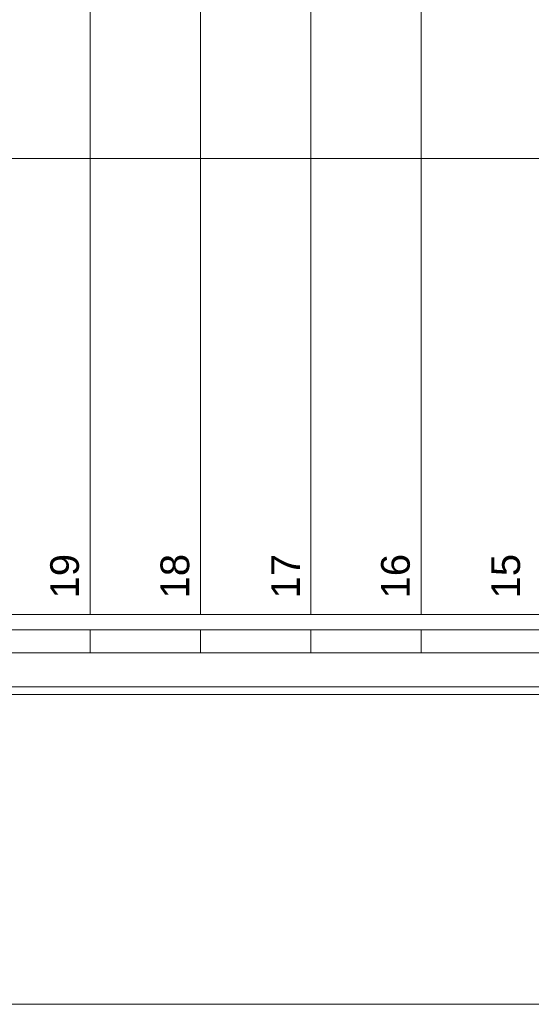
# Model space of a CAD drawing. Header units: metres. Extents: x -180 to 4, y -50 to 6.
# Tile 6 of 256: x -170.42 to -169.08, y -43.77 to -41.18. Entities that reach past the tile are written whole.
import ezdxf

# ---------------------------------------------------------------- set-up
doc = ezdxf.new("R2010")
doc.units = ezdxf.units.M
doc.header["$LTSCALE"] = 0.05
doc.header["$PDMODE"] = 1
doc.header["$PDSIZE"] = -2
for name, pattern in [('9201', [3, 2, -1]), ('Dash Style-1', [1.999894, 0.999947, -0.999947]), ('ISO-02 Strichlinie', [3.81, 3.048, -0.762]), ('Linienart-1', [2.116328, 1.058164, -1.058164])]:
    doc.linetypes.add(name, pattern=pattern)
doc.layers.get('0').update_dxf_attribs({"lineweight": 25})
doc.layers.add('30 -35 Decken- 2.2 Treppen Außen', color=7, linetype='Continuous', lineweight=9, true_color=0x009999)
doc.layers.add('70 -76 Bemaßung- 2 Allgemein', color=7, linetype='Continuous', lineweight=5, true_color=0x6666cc)
doc.layers.add('Keine', color=7, linetype='Continuous', lineweight=9)
doc.styles.add('Arial', font='arial.ttf')
doc.dimstyles.new('k+k 1_50', dxfattribs={"dimtxt": 0.100689, "dimasz": 0.05302, "dimexe": 0.05, "dimexo": 0.15, "dimgap": 0.01, "dimtad": 1, "dimdec": 3, "dimtxsty": 'Arial', "dimblk": 'VW_SLASH', "dimblk1": 'VW_SLASH', "dimblk2": 'VW_SLASH', "dimcen": 0, "dimdle": 0.05, "dimadec": 3, "dimazin": 0, "dimtfac": 0.75, "dimtdec": 3, "dimtix": 1, "dimtmove": 0, "dimatfit": 0, "dimldrblk": 'VW_SLASH-1', "dimfxl": 0.125, "dimfxlon": 1, "dimfrac": 2, "dimtolj": 1, "dimarcsym": 0})

# ---------------------------------------------------------------- blocks, each defined once
blk = doc.blocks.new('Gruppe-31')
at = {"color": 255, "linetype": '9201', "lineweight": 5, "transparency": 33554508}
blk.add_wipeout([(-169.076, -40.247), (-169.366, -40.247), (-169.366, -42.847), (-169.076, -42.847)], dxfattribs=at).dxf.layer = '30 -35 Decken- 2.2 Treppen Außen'
blk.add_wipeout([(-169.366, -40.247), (-169.656, -40.247), (-169.656, -42.847), (-169.366, -42.847)], dxfattribs=at).dxf.layer = '30 -35 Decken- 2.2 Treppen Außen'
blk.add_wipeout([(-169.656, -40.247), (-169.946, -40.247), (-169.946, -42.847), (-169.656, -42.847)], dxfattribs=at).dxf.layer = '30 -35 Decken- 2.2 Treppen Außen'
blk.add_wipeout([(-169.946, -40.247), (-170.236, -40.247), (-170.236, -42.847), (-169.946, -42.847)], dxfattribs=at).dxf.layer = '30 -35 Decken- 2.2 Treppen Außen'
blk.add_wipeout([(-170.236, -40.247), (-170.526, -40.247), (-170.526, -42.847), (-170.236, -42.847)], dxfattribs=at).dxf.layer = '30 -35 Decken- 2.2 Treppen Außen'
blk = doc.blocks.new('Gruppe-35')
at = {"layer": '30 -35 Decken- 2.2 Treppen Außen', "linetype": '9201', "lineweight": 9, "transparency": 33554508}
for p, q in [((-170.236, -40.247), (-170.236, -42.847)), ((-169.946, -40.247), (-169.946, -42.847)), ((-169.656, -40.247), (-169.656, -42.847)), ((-169.366, -40.247), (-169.366, -42.847))]:
    blk.add_line(p, q, dxfattribs=at)
at = {"layer": '30 -35 Decken- 2.2 Treppen Außen', "linetype": '9201', "lineweight": 9, "transparency": 33554508, "flags": 128}
for points in [[(-170.236, -42.847), (-170.526, -42.847)], [(-169.946, -42.847), (-170.236, -42.847)], [(-169.656, -42.847), (-169.946, -42.847)], [(-169.366, -42.847), (-169.656, -42.847)], [(-169.076, -42.847), (-169.366, -42.847)]]:
    blk.add_lwpolyline(points, dxfattribs=at)
blk = doc.blocks.new('Gruppe-38')
at = {"layer": '30 -35 Decken- 2.2 Treppen Außen', "linetype": 'ISO-02 Strichlinie', "lineweight": 9, "transparency": 33554508, "flags": 128}
blk.add_lwpolyline([(-165.401, -41.547), (-172.846, -41.547)], dxfattribs=at)
blk = doc.blocks.new('Gruppe-40')
at = {"layer": '30 -35 Decken- 2.2 Treppen Außen', "linetype": 'Dash Style-1', "lineweight": 9, "transparency": 33554508, "flags": 128}
blk.add_lwpolyline([(-165.6773, -42.847), (-172.846, -42.847), (-172.846, -42.957), (-165.7007, -42.957)], dxfattribs=at)
blk = doc.blocks.new('Gruppe-42')
at = {"color": 255, "linetype": 'Linienart-1'}
blk.add_wipeout([(-165.6646, -42.787), (-172.846, -42.787), (-172.846, -42.747), (-165.6561, -42.747)], dxfattribs=at).dxf.layer = '30 -35 Decken- 2.2 Treppen Außen'
at = {"layer": '30 -35 Decken- 2.2 Treppen Außen', "linetype": 'Linienart-1', "flags": 128}
blk.add_lwpolyline([(-165.6646, -42.787), (-172.846, -42.787), (-172.846, -42.747), (-165.6561, -42.747)], dxfattribs=at)
blk = doc.blocks.new('Gruppe-44')
at = {"color": 255, "linetype": 'Linienart-1'}
blk.add_wipeout([(-165.6965, -42.937), (-172.846, -42.937), (-172.846, -42.847), (-165.6773, -42.847)], dxfattribs=at).dxf.layer = '30 -35 Decken- 2.2 Treppen Außen'
at = {"layer": '30 -35 Decken- 2.2 Treppen Außen', "linetype": 'Linienart-1', "flags": 128}
blk.add_lwpolyline([(-165.6965, -42.937), (-172.846, -42.937), (-172.846, -42.847), (-165.6773, -42.847)], dxfattribs=at)
blk = doc.blocks.new('Gruppe-54')
at = {"layer": '30 -35 Decken- 2.2 Treppen Außen', "char_height": 0.07552, "attachment_point": 9, "rotation": 90.001, "line_spacing_factor": 0.973705, "style": 'Arial'}
for s, insert in [('19', (-170.2645, -42.5872)), ('18', (-169.9745, -42.5872)), ('17', (-169.6845, -42.5872)), ('16', (-169.3945, -42.5872)), ('15', (-169.1045, -42.5872))]:
    blk.add_mtext(s, dxfattribs=dict(at, insert=insert))
blk = doc.blocks.new('Gruppe-55')
at = {"layer": '30 -35 Decken- 2.2 Treppen Außen', "transparency": 33554508}
blk.add_blockref('Gruppe-31', (0, 0), dxfattribs=at)
for name in ['Gruppe-35', 'Gruppe-40', 'Gruppe-38']:
    blk.add_blockref(name, (0, 0), dxfattribs=at)
at = {"layer": '30 -35 Decken- 2.2 Treppen Außen'}
blk.add_blockref('Gruppe-54', (0, 0), dxfattribs=at)
for name in ['Gruppe-42', 'Gruppe-44']:
    blk.add_blockref(name, (0, 0), dxfattribs=at)
blk = doc.blocks.new('Gruppe-56')
at = {"layer": '30 -35 Decken- 2.2 Treppen Außen', "color": 7, "transparency": 33554687}
blk.add_blockref('Gruppe-55', (0, 0), dxfattribs=at)
blk = doc.blocks.new('Gruppe-57')
at = {"layer": '30 -35 Decken- 2.2 Treppen Außen', "color": 7, "transparency": 33554687}
blk.add_blockref('Gruppe-56', (0, 0), dxfattribs=at)
at = {"layer": '30 -35 Decken- 2.2 Treppen Außen', "color": 0, "flags": 1}
for tag in ['prm0_value', 'prm1_value', 'prm2_value', 'prm3_value', 'prm4_value', 'prm5_value', 'prm6_value', 'prm7_value', 'prm8_value', 'IFC_UUID', 'instanceID', 'prm0_name', 'prm0_type', 'prm1_name', 'prm1_type', 'prm2_name', 'prm2_type', 'prm3_name', 'prm3_type', 'prm4_name', 'prm4_type', 'prm5_name', 'prm5_type', 'prm6_name', 'prm6_type', 'prm7_name', 'prm7_type', 'prm8_name', 'prm8_type']:
    blk.add_attdef(tag, (-172.9927, -42.957), '', height=0.00018, dxfattribs=at)
blk = doc.blocks.new('_00-EG_Tragwerk (2D)')
at = {"layer": '30 -35 Decken- 2.2 Treppen Außen', "transparency": 33554687}
blk.add_blockref('Gruppe-57', (0, 0), dxfattribs=at)
blk = doc.blocks.new('Gruppe-194')
at = {"color": 255, "lineweight": 5}
blk.add_wipeout([(-169.076, -40.247), (-169.366, -40.247), (-169.366, -42.847), (-169.076, -42.847)], dxfattribs=at).dxf.layer = '30 -35 Decken- 2.2 Treppen Außen'
blk.add_wipeout([(-169.366, -40.247), (-169.656, -40.247), (-169.656, -42.847), (-169.366, -42.847)], dxfattribs=at).dxf.layer = '30 -35 Decken- 2.2 Treppen Außen'
blk.add_wipeout([(-169.656, -40.247), (-169.946, -40.247), (-169.946, -42.847), (-169.656, -42.847)], dxfattribs=at).dxf.layer = '30 -35 Decken- 2.2 Treppen Außen'
blk.add_wipeout([(-169.946, -40.247), (-170.236, -40.247), (-170.236, -42.847), (-169.946, -42.847)], dxfattribs=at).dxf.layer = '30 -35 Decken- 2.2 Treppen Außen'
blk.add_wipeout([(-170.236, -40.247), (-170.526, -40.247), (-170.526, -42.847), (-170.236, -42.847)], dxfattribs=at).dxf.layer = '30 -35 Decken- 2.2 Treppen Außen'
blk = doc.blocks.new('Gruppe-197')
at = {"layer": '30 -35 Decken- 2.2 Treppen Außen'}
for p, q in [((-170.236, -40.247), (-170.236, -42.847)), ((-169.946, -40.247), (-169.946, -42.847)), ((-169.656, -40.247), (-169.656, -42.847)), ((-169.366, -40.247), (-169.366, -42.847))]:
    blk.add_line(p, q, dxfattribs=at)
at = {"layer": '30 -35 Decken- 2.2 Treppen Außen', "flags": 128}
for points in [[(-170.236, -42.847), (-170.526, -42.847)], [(-169.946, -42.847), (-170.236, -42.847)], [(-169.656, -42.847), (-169.946, -42.847)], [(-169.366, -42.847), (-169.656, -42.847)], [(-169.076, -42.847), (-169.366, -42.847)]]:
    blk.add_lwpolyline(points, dxfattribs=at)
blk = doc.blocks.new('Gruppe-198')
at = {"layer": '30 -35 Decken- 2.2 Treppen Außen', "flags": 128}
blk.add_lwpolyline([(-163.806, -41.547), (-172.846, -41.547)], dxfattribs=at)
blk = doc.blocks.new('Gruppe-199')
at = {"color": 255}
blk.add_wipeout([(-172.846, -42.957), (-163.806, -42.957), (-163.806, -42.847), (-172.846, -42.847)], dxfattribs=at).dxf.layer = '30 -35 Decken- 2.2 Treppen Außen'
at = {"layer": '30 -35 Decken- 2.2 Treppen Außen', "flags": 128}
blk.add_lwpolyline([(-172.846, -42.957), (-163.806, -42.957), (-163.806, -42.847), (-172.846, -42.847)], close=True, dxfattribs=at)
blk = doc.blocks.new('Gruppe-200')
at = {"color": 255}
blk.add_wipeout([(-163.806, -42.747), (-172.846, -42.747), (-172.846, -42.787), (-163.806, -42.787)], dxfattribs=at).dxf.layer = '30 -35 Decken- 2.2 Treppen Außen'
at = {"layer": '30 -35 Decken- 2.2 Treppen Außen', "flags": 128}
blk.add_lwpolyline([(-163.806, -42.747), (-172.846, -42.747), (-172.846, -42.787), (-163.806, -42.787)], close=True, dxfattribs=at)
blk = doc.blocks.new('Gruppe-201')
at = {"color": 255}
blk.add_wipeout([(-163.806, -42.847), (-172.846, -42.847), (-172.846, -42.937), (-163.806, -42.937)], dxfattribs=at).dxf.layer = '30 -35 Decken- 2.2 Treppen Außen'
at = {"layer": '30 -35 Decken- 2.2 Treppen Außen', "flags": 128}
blk.add_lwpolyline([(-163.806, -42.847), (-172.846, -42.847), (-172.846, -42.937), (-163.806, -42.937)], close=True, dxfattribs=at)
blk = doc.blocks.new('Gruppe-206')
at = {"layer": '30 -35 Decken- 2.2 Treppen Außen', "char_height": 0.07552, "attachment_point": 9, "rotation": 90.001, "line_spacing_factor": 0.973705, "style": 'Arial'}
for s, insert in [('19', (-170.2645, -42.5872)), ('18', (-169.9745, -42.5872)), ('17', (-169.6845, -42.5872)), ('16', (-169.3945, -42.5872)), ('15', (-169.1045, -42.5872))]:
    blk.add_mtext(s, dxfattribs=dict(at, insert=insert))
blk = doc.blocks.new('Gruppe-207')
at = {"layer": '30 -35 Decken- 2.2 Treppen Außen'}
blk.add_blockref('Gruppe-194', (0, 0), dxfattribs=at)
for name in ['Gruppe-197', 'Gruppe-198']:
    blk.add_blockref(name, (0, 0), dxfattribs=at)
blk.add_blockref('Gruppe-199', (0, 0), dxfattribs=at)
for name in ['Gruppe-206', 'Gruppe-200', 'Gruppe-201']:
    blk.add_blockref(name, (0, 0), dxfattribs=at)
blk = doc.blocks.new('Gruppe-208')
at = {"layer": '30 -35 Decken- 2.2 Treppen Außen', "color": 7, "transparency": 33554687}
blk.add_blockref('Gruppe-207', (0, 0), dxfattribs=at)
blk = doc.blocks.new('Gruppe-209')
at = {"layer": '30 -35 Decken- 2.2 Treppen Außen', "color": 7, "transparency": 33554687}
blk.add_blockref('Gruppe-208', (0, 0), dxfattribs=at)
at = {"layer": '30 -35 Decken- 2.2 Treppen Außen', "color": 0, "flags": 1}
for tag in ['IFC_UUID', 'instanceID']:
    blk.add_attdef(tag, (-172.9927, -42.957), '', height=0.00018, dxfattribs=at)
blk = doc.blocks.new('_01-OG1_Tragwerk (2D)')
at = {"layer": '30 -35 Decken- 2.2 Treppen Außen', "transparency": 33554687}
blk.add_blockref('Gruppe-209', (0, 0), dxfattribs=at)
blk = doc.blocks.new('Gruppe-8962')
at = {"color": 255, "lineweight": 5}
blk.add_wipeout([(-169.076, -40.247), (-169.366, -40.247), (-169.366, -42.847), (-169.076, -42.847)], dxfattribs=at).dxf.layer = '30 -35 Decken- 2.2 Treppen Außen'
blk.add_wipeout([(-169.366, -40.247), (-169.656, -40.247), (-169.656, -42.847), (-169.366, -42.847)], dxfattribs=at).dxf.layer = '30 -35 Decken- 2.2 Treppen Außen'
blk.add_wipeout([(-169.656, -40.247), (-169.946, -40.247), (-169.946, -42.847), (-169.656, -42.847)], dxfattribs=at).dxf.layer = '30 -35 Decken- 2.2 Treppen Außen'
blk.add_wipeout([(-169.946, -40.247), (-170.236, -40.247), (-170.236, -42.847), (-169.946, -42.847)], dxfattribs=at).dxf.layer = '30 -35 Decken- 2.2 Treppen Außen'
blk.add_wipeout([(-170.236, -40.247), (-170.526, -40.247), (-170.526, -42.847), (-170.236, -42.847)], dxfattribs=at).dxf.layer = '30 -35 Decken- 2.2 Treppen Außen'
blk = doc.blocks.new('Gruppe-8965')
at = {"layer": '30 -35 Decken- 2.2 Treppen Außen', "color": 7}
for p, q in [((-170.236, -40.247), (-170.236, -42.847)), ((-169.946, -40.247), (-169.946, -42.847)), ((-169.656, -40.247), (-169.656, -42.847)), ((-169.366, -40.247), (-169.366, -42.847))]:
    blk.add_line(p, q, dxfattribs=at)
at = {"layer": '30 -35 Decken- 2.2 Treppen Außen', "color": 7, "flags": 128}
for points in [[(-170.236, -42.847), (-170.526, -42.847)], [(-169.946, -42.847), (-170.236, -42.847)], [(-169.656, -42.847), (-169.946, -42.847)], [(-169.366, -42.847), (-169.656, -42.847)], [(-169.076, -42.847), (-169.366, -42.847)]]:
    blk.add_lwpolyline(points, dxfattribs=at)
blk = doc.blocks.new('Gruppe-8966')
at = {"layer": '30 -35 Decken- 2.2 Treppen Außen', "color": 7, "flags": 128}
blk.add_lwpolyline([(-163.806, -41.547), (-172.846, -41.547)], dxfattribs=at)
blk = doc.blocks.new('Gruppe-8967')
at = {"color": 255}
blk.add_wipeout([(-172.846, -42.957), (-163.806, -42.957), (-163.806, -42.847), (-172.846, -42.847)], dxfattribs=at).dxf.layer = '30 -35 Decken- 2.2 Treppen Außen'
at = {"layer": '30 -35 Decken- 2.2 Treppen Außen', "color": 7, "flags": 128}
blk.add_lwpolyline([(-172.846, -42.957), (-163.806, -42.957), (-163.806, -42.847), (-172.846, -42.847)], close=True, dxfattribs=at)
blk = doc.blocks.new('Gruppe-8968')
at = {"color": 255}
blk.add_wipeout([(-163.806, -42.747), (-172.846, -42.747), (-172.846, -42.787), (-163.806, -42.787)], dxfattribs=at).dxf.layer = '30 -35 Decken- 2.2 Treppen Außen'
at = {"layer": '30 -35 Decken- 2.2 Treppen Außen', "color": 7, "flags": 128}
blk.add_lwpolyline([(-163.806, -42.747), (-172.846, -42.747), (-172.846, -42.787), (-163.806, -42.787)], close=True, dxfattribs=at)
blk = doc.blocks.new('Gruppe-8969')
at = {"color": 255}
blk.add_wipeout([(-163.806, -42.847), (-172.846, -42.847), (-172.846, -42.937), (-163.806, -42.937)], dxfattribs=at).dxf.layer = '30 -35 Decken- 2.2 Treppen Außen'
at = {"layer": '30 -35 Decken- 2.2 Treppen Außen', "color": 7, "flags": 128}
blk.add_lwpolyline([(-163.806, -42.847), (-172.846, -42.847), (-172.846, -42.937), (-163.806, -42.937)], close=True, dxfattribs=at)
blk = doc.blocks.new('Gruppe-8974')
at = {"layer": '30 -35 Decken- 2.2 Treppen Außen', "color": 7, "char_height": 0.07552, "attachment_point": 9, "rotation": 90.001, "line_spacing_factor": 0.973705, "style": 'Arial'}
for s, insert in [('19', (-170.2645, -42.5872)), ('18', (-169.9745, -42.5872)), ('17', (-169.6845, -42.5872)), ('16', (-169.3945, -42.5872)), ('15', (-169.1045, -42.5872))]:
    blk.add_mtext(s, dxfattribs=dict(at, insert=insert))
blk = doc.blocks.new('Gruppe-8975')
at = {"layer": '30 -35 Decken- 2.2 Treppen Außen', "color": 7}
blk.add_blockref('Gruppe-8962', (0, 0), dxfattribs=at)
for name in ['Gruppe-8965', 'Gruppe-8966']:
    blk.add_blockref(name, (0, 0), dxfattribs=at)
blk.add_blockref('Gruppe-8967', (0, 0), dxfattribs=at)
for name in ['Gruppe-8974', 'Gruppe-8968', 'Gruppe-8969']:
    blk.add_blockref(name, (0, 0), dxfattribs=at)
blk = doc.blocks.new('Gruppe-8976')
at = {"layer": '30 -35 Decken- 2.2 Treppen Außen', "color": 7, "transparency": 33554687}
blk.add_blockref('Gruppe-8975', (0, 0), dxfattribs=at)
blk = doc.blocks.new('Gruppe-8977')
at = {"layer": '30 -35 Decken- 2.2 Treppen Außen', "color": 7, "transparency": 33554687}
blk.add_blockref('Gruppe-8976', (0, 0), dxfattribs=at)
at = {"layer": '30 -35 Decken- 2.2 Treppen Außen', "color": 0, "flags": 1}
for tag in ['IFC_UUID', 'instanceID']:
    blk.add_attdef(tag, (-172.9927, -42.957), '', height=0.00018, dxfattribs=at)
blk = doc.blocks.new('Gruppe-9016')
at = {"color": 255, "lineweight": 5}
blk.add_wipeout([(-169.076, -40.247), (-169.366, -40.247), (-169.366, -42.847), (-169.076, -42.847)], dxfattribs=at).dxf.layer = '30 -35 Decken- 2.2 Treppen Außen'
blk.add_wipeout([(-169.366, -40.247), (-169.656, -40.247), (-169.656, -42.847), (-169.366, -42.847)], dxfattribs=at).dxf.layer = '30 -35 Decken- 2.2 Treppen Außen'
blk.add_wipeout([(-169.656, -40.247), (-169.946, -40.247), (-169.946, -42.847), (-169.656, -42.847)], dxfattribs=at).dxf.layer = '30 -35 Decken- 2.2 Treppen Außen'
blk.add_wipeout([(-169.946, -40.247), (-170.236, -40.247), (-170.236, -42.847), (-169.946, -42.847)], dxfattribs=at).dxf.layer = '30 -35 Decken- 2.2 Treppen Außen'
blk.add_wipeout([(-170.236, -40.247), (-170.526, -40.247), (-170.526, -42.847), (-170.236, -42.847)], dxfattribs=at).dxf.layer = '30 -35 Decken- 2.2 Treppen Außen'
blk = doc.blocks.new('Gruppe-9019')
at = {"layer": '30 -35 Decken- 2.2 Treppen Außen', "color": 7}
for p, q in [((-170.236, -40.247), (-170.236, -42.847)), ((-169.946, -40.247), (-169.946, -42.847)), ((-169.656, -40.247), (-169.656, -42.847)), ((-169.366, -40.247), (-169.366, -42.847))]:
    blk.add_line(p, q, dxfattribs=at)
at = {"layer": '30 -35 Decken- 2.2 Treppen Außen', "color": 7, "flags": 128}
for points in [[(-170.236, -42.847), (-170.526, -42.847)], [(-169.946, -42.847), (-170.236, -42.847)], [(-169.656, -42.847), (-169.946, -42.847)], [(-169.366, -42.847), (-169.656, -42.847)], [(-169.076, -42.847), (-169.366, -42.847)]]:
    blk.add_lwpolyline(points, dxfattribs=at)
blk = doc.blocks.new('Gruppe-9020')
at = {"layer": '30 -35 Decken- 2.2 Treppen Außen', "color": 7, "flags": 128}
blk.add_lwpolyline([(-163.806, -41.547), (-172.846, -41.547)], dxfattribs=at)
blk = doc.blocks.new('Gruppe-9021')
at = {"color": 255}
blk.add_wipeout([(-172.846, -42.957), (-163.806, -42.957), (-163.806, -42.847), (-172.846, -42.847)], dxfattribs=at).dxf.layer = '30 -35 Decken- 2.2 Treppen Außen'
at = {"layer": '30 -35 Decken- 2.2 Treppen Außen', "color": 7, "flags": 128}
blk.add_lwpolyline([(-172.846, -42.957), (-163.806, -42.957), (-163.806, -42.847), (-172.846, -42.847)], close=True, dxfattribs=at)
blk = doc.blocks.new('Gruppe-9022')
at = {"color": 255}
blk.add_wipeout([(-163.806, -42.747), (-172.846, -42.747), (-172.846, -42.787), (-163.806, -42.787)], dxfattribs=at).dxf.layer = '30 -35 Decken- 2.2 Treppen Außen'
at = {"layer": '30 -35 Decken- 2.2 Treppen Außen', "color": 7, "flags": 128}
blk.add_lwpolyline([(-163.806, -42.747), (-172.846, -42.747), (-172.846, -42.787), (-163.806, -42.787)], close=True, dxfattribs=at)
blk = doc.blocks.new('Gruppe-9023')
at = {"color": 255}
blk.add_wipeout([(-163.806, -42.847), (-172.846, -42.847), (-172.846, -42.937), (-163.806, -42.937)], dxfattribs=at).dxf.layer = '30 -35 Decken- 2.2 Treppen Außen'
at = {"layer": '30 -35 Decken- 2.2 Treppen Außen', "color": 7, "flags": 128}
blk.add_lwpolyline([(-163.806, -42.847), (-172.846, -42.847), (-172.846, -42.937), (-163.806, -42.937)], close=True, dxfattribs=at)
blk = doc.blocks.new('Gruppe-9028')
at = {"layer": '30 -35 Decken- 2.2 Treppen Außen', "color": 7, "char_height": 0.07552, "attachment_point": 9, "rotation": 90.001, "line_spacing_factor": 0.973705, "style": 'Arial'}
for s, insert in [('19', (-170.2645, -42.5872)), ('18', (-169.9745, -42.5872)), ('17', (-169.6845, -42.5872)), ('16', (-169.3945, -42.5872)), ('15', (-169.1045, -42.5872))]:
    blk.add_mtext(s, dxfattribs=dict(at, insert=insert))
blk = doc.blocks.new('Gruppe-9029')
at = {"layer": '30 -35 Decken- 2.2 Treppen Außen', "color": 7}
blk.add_blockref('Gruppe-9016', (0, 0), dxfattribs=at)
for name in ['Gruppe-9019', 'Gruppe-9020']:
    blk.add_blockref(name, (0, 0), dxfattribs=at)
blk.add_blockref('Gruppe-9021', (0, 0), dxfattribs=at)
for name in ['Gruppe-9028', 'Gruppe-9022', 'Gruppe-9023']:
    blk.add_blockref(name, (0, 0), dxfattribs=at)
blk = doc.blocks.new('Gruppe-9030')
at = {"layer": '30 -35 Decken- 2.2 Treppen Außen', "color": 7, "transparency": 33554687}
blk.add_blockref('Gruppe-9029', (0, 0), dxfattribs=at)
blk = doc.blocks.new('Gruppe-9031')
at = {"layer": '30 -35 Decken- 2.2 Treppen Außen', "color": 7, "transparency": 33554687}
blk.add_blockref('Gruppe-9030', (0, 0), dxfattribs=at)
blk = doc.blocks.new('_OG3_2D (2D)')
at = {"layer": '30 -35 Decken- 2.2 Treppen Außen', "transparency": 33554687}
blk.add_blockref('Gruppe-8977', (0, 0), dxfattribs=at)
blk.add_blockref('Gruppe-9031', (0, 0), dxfattribs=at)
blk = doc.blocks.new('VW_SLASH')
at = {"color": 0, "linetype": 'ByBlock', "lineweight": -2, "transparency": 16777216}
blk.add_line((0.943, 0), (-1, 0), dxfattribs=at)
at = {"color": 0, "lineweight": 20, "transparency": 16777216, "flags": 128}
blk.add_lwpolyline([(0.5, 0.5), (-0.5, -0.5)], dxfattribs=at)
blk = doc.blocks.new('*D11446')
at = {"layer": '70 -76 Bemaßung- 2 Allgemein', "color": 0, "lineweight": -2}
for p, q in [((-175.221, -43.647), (-175.221, -43.822)), ((-168.021, -43.647), (-168.021, -43.822)), ((-168.074, -43.772), (-175.168, -43.772))]:
    blk.add_line(p, q, dxfattribs=at)
at = {"layer": 'Defpoints', "color": 0}
for p in [(-175.221, -11.897), (-168.021, -11.897), (-175.221, -43.772)]:
    blk.add_point(p, dxfattribs=at)
at = {"layer": '70 -76 Bemaßung- 2 Allgemein', "color": 0, "lineweight": -2, "xscale": 0.05302001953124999, "yscale": 0.05302001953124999, "zscale": 0.05302001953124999, "rotation": 180}
blk.add_blockref('VW_SLASH', (-175.221, -43.772), dxfattribs=at)
at = {"layer": '70 -76 Bemaßung- 2 Allgemein', "color": 0, "lineweight": -2, "xscale": 0.05302001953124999, "yscale": 0.05302001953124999, "zscale": 0.05302001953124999}
blk.add_blockref('VW_SLASH', (-168.021, -43.772), dxfattribs=at)
at = {"layer": '70 -76 Bemaßung- 2 Allgemein', "color": 0, "insert": (-171.621, -43.7016), "char_height": 0.10069, "attachment_point": 5, "style": 'Arial'}
blk.add_mtext('\\A1;7,20', dxfattribs=at)
blk = doc.blocks.new('VW_SLASH-1')
at = {"color": 0, "linetype": 'ByBlock', "lineweight": -2, "transparency": 16777216}
blk.add_line((0.943, 0), (-1, 0), dxfattribs=at)
at = {"color": 0, "lineweight": 5, "transparency": 16777216, "flags": 128}
blk.add_lwpolyline([(0.5, 0.5), (-0.5, -0.5)], dxfattribs=at)
blk = doc.blocks.new('Gruppe-9731')
at = {"layer": '70 -76 Bemaßung- 2 Allgemein'}
dim = blk.add_aligned_dim(p1=(-168.02099996, -11.89704198), p2=(-175.22099996, -11.89704198), distance=31.875, text='7,20', dimstyle='k+k 1_50', override={"dimtxt": 0.100689, "dimgap": 0.01, "dimdec": 8, "dimpost": '<>', "dimtxsty": 'Arial', "dimtmove": 2}, dxfattribs=at)
dim.commit()
dim.dimension.update_dxf_attribs({"geometry": '*D11446', "text_midpoint": (-171.62099996, -43.70157844)})
blk = doc.blocks.new('_OG3_2D Bemaßung_ Beschriftung (2D)')
at = {"layer": '70 -76 Bemaßung- 2 Allgemein'}
blk.add_blockref('Gruppe-9731', (0, 0), dxfattribs=at)

msp = doc.modelspace()

# ---------------------------------------------------------------- block references
at = {"layer": '30 -35 Decken- 2.2 Treppen Außen', "color": 1}
msp.add_blockref('_00-EG_Tragwerk (2D)', (0, 0), dxfattribs=at)

# ---------------------------------------------------------------- next in the draw order: block references
msp.add_blockref('_01-OG1_Tragwerk (2D)', (0, 0), dxfattribs=at)

# ---------------------------------------------------------------- next in the draw order: block references
at = {"layer": 'Keine', "color": 1}
msp.add_blockref('_OG3_2D (2D)', (0, 0), dxfattribs=at)

# ---------------------------------------------------------------- next in the draw order: block references
msp.add_blockref('_OG3_2D Bemaßung_ Beschriftung (2D)', (0, 0), dxfattribs=at)

doc.saveas('drawing.dxf')
